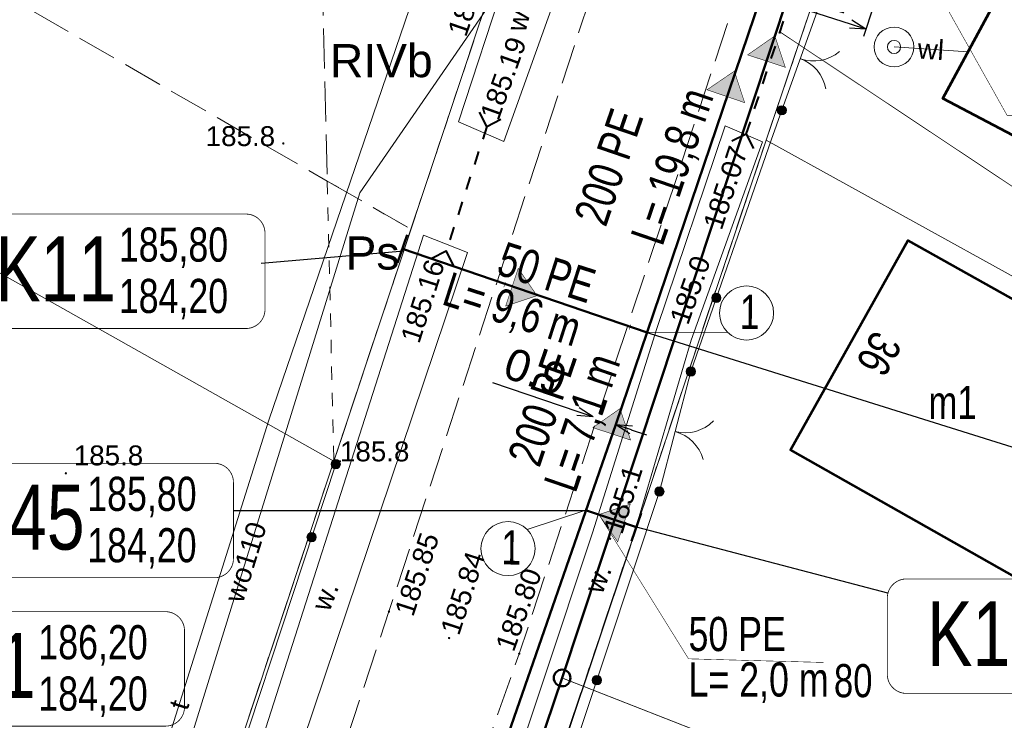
# Model space of a CAD drawing. Header units: metres. Extents: x 7482748 to 7484637, y 5684406 to 5687014.
# Tile 115 of 180: x 7483410 to 7483447, y 5686184 to 5686211. Entities that reach past the tile are written whole.
import ezdxf
from ezdxf.enums import TextEntityAlignment as Align
from ezdxf.lldxf.tags import DXFTag

# ---------------------------------------------------------------- set-up
doc = ezdxf.new("R2010")
doc.units = ezdxf.units.M
doc.header["$MEASUREMENT"] = 0
for name, pattern in [('KTJZ01_500', [2, 1.5, -0.5]), ('l217_500', [2, 1.5, -0.5]), ('l218_500', [1, 0.5, -0.5])]:
    doc.linetypes.add(name, pattern=pattern)
for name, color, linetype, lineweight in [('.domiar', 250, 'Continuous', 9), ('.k deszczowa', 200, 'Continuous', 50), ('.ks tłoczny', 104, 'Continuous', 50), ('_Dzialki', 7, 'Continuous', 0), ('_Dzialki_opis', 7, 'Continuous', 0), ('_Kontury', 7, 'Continuous', 0), ('_Kontury_opis', 7, 'Continuous', 0), ('_Uzytki', 7, 'Continuous', 0), ('_Uzytki_opis', 7, 'Continuous', 0), ('BUIB05_01', 7, 'Continuous', 40), ('EGB_Adres', 7, 'Continuous', 0), ('EGB_Budynek', 7, 'Continuous', 0), ('EGB_Budynek_opis', 7, 'Continuous', 0), ('GES__SUUS13_P', 7, 'Continuous', 13), ('KTOK02', 7, 'KTOK02_500', 13), ('KTOK05_01', 7, 'Continuous', 13), ('RTPW01_P', 7, 'Continuous', 0), ('RTPW02_P', 7, 'Continuous', 0)]:
    doc.layers.add(name, color=color, linetype=linetype, lineweight=lineweight)
doc.layers.add('GES__SUPT_pL', color=7, linetype='Continuous', lineweight=13, true_color=0xff9100)
doc.layers.add('GES__SUPW_01_pL', color=5, linetype='Continuous', lineweight=13, true_color=0x0000ff)
doc.layers.add('GES__SUPT_pT', color=7, linetype='Continuous', lineweight=13, true_color=0xff9100, transparency=0.25)
doc.layers.add('GES__SUPW_01_pT', color=5, linetype='Continuous', lineweight=13, true_color=0x0000ff, transparency=0.25)
doc.layers.add('IS_kanalizacja_sanitarna', color=7, linetype='SOLID', true_color=0x000000)
doc.layers.add('IS_Opisy_działek_Net', color=7, linetype='SOLID', true_color=0x000000)
doc.layers.add('IS_Węzeł_sieci_kanalizacyjnej_-_opisy', color=7, linetype='Continuous')
for name, color, linetype, lineweight, transparency in [('KTJZ01_O', 7, 'KTJZ01_500', 13, 0.5), ('PTRW02_O', 7, 'Continuous', 13, 0.5), ('PTRW02_T', 7, 'Continuous', 13, 0.25), ('RTPW01_G', 7, 'Continuous', 13, 0.25), ('RTPW02_G', 7, 'Continuous', 13, 0.25)]:
    doc.layers.add(name, color=color, linetype=linetype, lineweight=lineweight, transparency=transparency)
doc.styles.get("Standard").update_dxf_attribs({"font": 'simplex.shx', "width": 0.75})
doc.styles.add('STYL_ARIAL', font='simplex.shx', dxfattribs={"width": 0.75, "oblique": 0.1})
doc.styles.add('Style-Arial', font='arial.ttf')
doc.linetypes.add('KTOK02_500', pattern='A,0.5,[117,IS_LineDef.shx,S=0.01,R=0,X=0,Y=0],0.5', length=1)
tags = doc.linetypes.add('SOLID', pattern=[10, 10, 0]).pattern_tags.tags
tags[6:7] = [DXFTag(74, 4), DXFTag(75, 0), DXFTag(340, '0'), DXFTag(46, 0.0), DXFTag(50, 0.0), DXFTag(44, 0.0), DXFTag(45, 0.0)]
tags[4:5] = [DXFTag(74, 4), DXFTag(75, 0), DXFTag(340, '0'), DXFTag(46, 0.0), DXFTag(50, 0.0), DXFTag(44, 0.0), DXFTag(45, 0.0)]
doc.dimstyles.get("Standard").update_dxf_attribs({"dimtxt": 0.18, "dimasz": 0.18, "dimexe": 0.18, "dimexo": 0.0625, "dimgap": 0.09, "dimtad": 0, "dimtih": 1, "dimtoh": 1, "dimdec": 4, "dimzin": 0, "dimdsep": 46, "dimtxsty": 'Standard', "dimcen": 0.09, "dimadec": 0, "dimazin": 0, "dimtfac": 1, "dimtdec": 4, "dimtofl": 0, "dimtmove": 0, "dimatfit": 3, "dimfxl": 0, "dimtolj": 1, "dimtzin": 0, "dimarcsym": 0})

# ---------------------------------------------------------------- blocks, each defined once
blk = doc.blocks.new('SUUS13')
at = {"layer": 'GES__SUUS13_P', "linetype": 'Continuous', "lineweight": 13}
for radius in [0.75, 0.25]:
    blk.add_circle((0, 0), radius, dxfattribs=at)
blk = doc.blocks.new('RTPW01')
at = {"layer": 'RTPW01_P', "linetype": 'Continuous', "lineweight": 0}
h = blk.add_hatch(color=256, dxfattribs=at)
edge = h.paths.add_edge_path()
edge.add_arc((0, 0), 0.045, 0, 360)
blk = doc.blocks.new('RTPW01_2')
at = {"layer": 'RTPW01_P', "linetype": 'Continuous', "lineweight": 0}
h = blk.add_hatch(color=256, dxfattribs=at)
edge = h.paths.add_edge_path()
edge.add_arc((0, 0), 0.045, 0, 360)
blk = doc.blocks.new('RTPW01_3')
at = {"layer": 'RTPW02_P', "linetype": 'Continuous', "lineweight": 0}
h = blk.add_hatch(color=256, dxfattribs=at)
edge = h.paths.add_edge_path()
edge.add_arc((0, 0), 0.045, 0, 360)
blk = doc.blocks.new('TerminatorOpen_0.5')
at = {"color": 0, "linetype": 'ByBlock', "lineweight": -2}
for q in [(-1, 0.25), (-1, 0), (-1, -0.25)]:
    blk.add_line((0, 0), q, dxfattribs=at)
blk = doc.blocks.new('*D567')
at = {"layer": '.domiar', "color": 0, "linetype": 'Continuous', "lineweight": -2, "transparency": 16777216}
for p, q in [((7483430.618, 5686195.935), (7483427.4, 5686197.025)), ((7483432.621, 5686195.256), (7483433.199, 5686195.06))]:
    blk.add_line(p, q, dxfattribs=at)
at = {"layer": 'Defpoints', "color": 0, "linetype": 'Continuous', "transparency": 16777216}
for p in [(7483431.196, 5686195.739), (7483431.196, 5686195.739), (7483432.044, 5686195.452)]:
    blk.add_point(p, dxfattribs=at)
at = {"layer": '.domiar', "color": 0, "linetype": 'Continuous', "lineweight": -2, "transparency": 16777216, "xscale": 0.61, "yscale": 0.61, "zscale": 0.61}
for p, rotation in [((7483431.196, 5686195.739), 341.2823238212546), ((7483432.044, 5686195.452), 161.2823238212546)]:
    blk.add_blockref('TerminatorOpen_0.5', p, dxfattribs=dict(at, rotation=rotation))
at = {"layer": '.domiar', "color": 0, "linetype": 'Continuous', "transparency": 16777216, "insert": (7483429.013, 5686197.442), "char_height": 1.2, "attachment_point": 5, "rotation": 341.2823, "style": 'Style-Arial'}
blk.add_mtext('\\A1;0.9', dxfattribs=at)
blk = doc.blocks.new('*D580')
at = {"layer": '.domiar', "color": 0, "linetype": 'Continuous', "lineweight": -2, "transparency": 16777216}
for p, q in [((7483437.847, 5686212.5), (7483437.477, 5686211.345)), ((7483440.909, 5686210.561), (7483438.15, 5686211.445)), ((7483441.769, 5686211.244), (7483441.399, 5686210.09))]:
    blk.add_line(p, q, dxfattribs=at)
at = {"layer": 'Defpoints', "color": 0, "linetype": 'Continuous', "transparency": 16777216}
for p in [(7483437.938, 5686212.785), (7483437.569, 5686211.631), (7483441.86, 5686211.53)]:
    blk.add_point(p, dxfattribs=at)
at = {"layer": '.domiar', "color": 0, "linetype": 'Continuous', "lineweight": -2, "transparency": 16777216, "xscale": 0.61, "yscale": 0.61, "zscale": 0.61}
for p, rotation in [((7483437.569, 5686211.631), 162.2488711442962), ((7483441.49, 5686210.375), 342.2488711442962)]:
    blk.add_blockref('TerminatorOpen_0.5', p, dxfattribs=dict(at, rotation=rotation))
at = {"layer": '.domiar', "color": 0, "linetype": 'Continuous', "transparency": 16777216, "insert": (7483439.805, 5686211.863), "char_height": 1.2, "attachment_point": 5, "rotation": 342.2489, "style": 'Style-Arial'}
blk.add_mtext('\\A1;4.1', dxfattribs=at)

msp = doc.modelspace()

# ---------------------------------------------------------------- hatches: boundary and pattern name
at = {"layer": 'IS_kanalizacja_sanitarna', "linetype": 'Continuous', "ltscale": 0.01}
for points in [[(7483438.04981, 5686210.11641), (7483437.02331, 5686209.40312), (7483438.44715, 5686208.93125)], [(7483436.52201, 5686208.78852), (7483435.48876, 5686208.08502), (7483436.90806, 5686207.59962)], [(7483429.07018, 5686200.31255), (7483428.36108, 5686201.34196), (7483427.8834, 5686199.92005)], [(7483432.20309, 5686196.04952), (7483431.1782, 5686195.33392), (7483432.6031, 5686194.86525)], [(7483431.40648, 5686192.05192), (7483432.11599, 5686191.02279), (7483432.5931, 5686192.44489)]]:
    msp.add_hatch(color=256, dxfattribs=at).paths.add_polyline_path(points)
at = {"layer": 'KTOK05_01', "linetype": 'Continuous', "lineweight": 13}
h = msp.add_hatch(color=256, dxfattribs=at)
edge = h.paths.add_edge_path()
edge.add_arc((7483438.31, 5686207.31), 0.175, 0, 360)
h = msp.add_hatch(color=256, dxfattribs=at)
edge = h.paths.add_edge_path()
edge.add_arc((7483435.84386, 5686200.22707), 0.175, 0, 360)
h = msp.add_hatch(color=256, dxfattribs=at)
edge = h.paths.add_edge_path()
edge.add_arc((7483434.88, 5686197.45), 0.175, 0, 360)
h = msp.add_hatch(color=256, dxfattribs=at)
edge = h.paths.add_edge_path()
edge.add_arc((7483421.47, 5686193.95), 0.175, 0, 360)
h = msp.add_hatch(color=256, dxfattribs=at)
edge = h.paths.add_edge_path()
edge.add_arc((7483433.69, 5686192.92), 0.175, 0, 360)
h = msp.add_hatch(color=256, dxfattribs=at)
edge = h.paths.add_edge_path()
edge.add_arc((7483420.56291, 5686191.20305), 0.175, 0, 360)
h = msp.add_hatch(color=256, dxfattribs=at)
edge = h.paths.add_edge_path()
edge.add_arc((7483431.32743, 5686185.80183), 0.175, 0, 360)

# ---------------------------------------------------------------- linework, layer by layer
at = {"layer": '.domiar', "linetype": 'Continuous'}
for points in [[(7483436.25415, 5686198.93927), (7483433.22334, 5686198.91772)], [(7483428.70214, 5686191.48535), (7483430.91948, 5686192.21572)]]:
    msp.add_lwpolyline(points, dxfattribs=at)
for centre in [(7483436.98, 5686199.65769), (7483427.97629, 5686190.76693)]:
    msp.add_circle(centre, 1.02127, dxfattribs=at)
at = {"layer": '.k deszczowa', "linetype": 'Continuous'}
for points in [[(7483445.76597, 5686233.40003), (7483430.01907, 5686185.88442)], [(7483430.01907, 5686185.88442), (7483413.98427, 5686138.46422)]]:
    msp.add_lwpolyline(points, dxfattribs=at)
msp.add_ellipse((7483430.01907, 5686185.88401), major_axis=(0.315, 0), ratio=1, dxfattribs=at)
at = {"layer": '.ks tłoczny', "color": 111, "linetype": 'Continuous', "true_color": 0x70ffb8}
for points in [[(7483539.01604, 5686517.01603), (7483532.57298, 5686498.14781), (7483528.59305, 5686485.74461), (7483524.06285, 5686471.15079), (7483517.4639, 5686451.301), (7483517.4639, 5686451.301), (7483513.19053, 5686438.59386), (7483506.80338, 5686419.9052), (7483503.67491, 5686410.75136), (7483489.19771, 5686367.92381), (7483488.55879, 5686366.36971), (7483487.69105, 5686359.59365), (7483481.55397, 5686341.5735), (7483479.339, 5686335.06975), (7483478.08149, 5686331.37736), (7483471.44464, 5686310.91538), (7483469.74193, 5686304.9671), (7483455.28388, 5686263.28755), (7483450.42845, 5686249.12706), (7483447.14669, 5686239.55607), (7483444.38858, 5686231.83101), (7483432.0435, 5686195.45156)], [(7483423.99009, 5686202.08449), (7483433.22334, 5686198.91772)], [(7483432.0435, 5686195.45156), (7483432.0435, 5686195.45156), (7483418.64391, 5686156.87675), (7483418.64391, 5686156.87675)]]:
    msp.add_lwpolyline(points, dxfattribs=at)
at = {"layer": '.ks tłoczny', "linetype": 'Continuous'}
for points in [[(7483424.16606, 5686202.60388), (7483423.80295, 5686201.54753)], [(7483430.93975, 5686192.20892), (7483432.82128, 5686191.57767)], [(7483433.00583, 5686192.10484), (7483432.64271, 5686191.04849)]]:
    msp.add_lwpolyline(points, dxfattribs=at)
at = {"layer": '_Dzialki', "color": 96, "linetype": 'Continuous', "true_color": 0x008000, "flags": 128}
for points in [[(7483437.72, 5686206.18), (7483442.07, 5686219.01)], [(7483427.57, 5686212.61), (7483421.4, 5686194.07)], [(7483421.4, 5686194.07), (7483392.27, 5686210.46)], [(7483430.13, 5686183.54), (7483437.72, 5686206.18)], [(7483437.72, 5686206.18), (7483464.79, 5686191.24)], [(7483421.4, 5686194.07), (7483405.4, 5686145.95)]]:
    msp.add_lwpolyline(points, dxfattribs=at)
at = {"layer": '_Kontury', "color": 96, "linetype": 'l217_500', "true_color": 0x008000, "flags": 128}
for points in [[(7483442.07, 5686219.01), (7483437.72, 5686206.18)], [(7483399.67, 5686217.03), (7483421.15, 5686204.64)], [(7483420.86, 5686216.39), (7483421.15, 5686204.64)], [(7483424.31, 5686202.82), (7483427.57, 5686212.61)], [(7483437.72, 5686206.18), (7483430.13, 5686183.54)], [(7483421.15, 5686204.64), (7483424.31, 5686202.82)], [(7483421.4, 5686194.07), (7483424.31, 5686202.82)], [(7483413.1, 5686169.11), (7483421.4, 5686194.07)]]:
    msp.add_lwpolyline(points, dxfattribs=at)
at = {"layer": '_Uzytki', "color": 96, "linetype": 'l218_500', "true_color": 0x008000, "flags": 128}
for points in [[(7483442.07, 5686219.01), (7483437.72, 5686206.18)], [(7483420.86, 5686216.39), (7483421.15, 5686204.64)], [(7483424.31, 5686202.82), (7483427.57, 5686212.61)], [(7483437.72, 5686206.18), (7483430.13, 5686183.54)], [(7483421.15, 5686204.64), (7483424.31, 5686202.82)], [(7483421.15, 5686204.64), (7483421.4, 5686194.07)], [(7483421.4, 5686194.07), (7483424.31, 5686202.82)], [(7483413.1, 5686169.11), (7483421.4, 5686194.07)]]:
    msp.add_lwpolyline(points, dxfattribs=at)
at = {"layer": 'BUIB05_01', "linetype": 'Continuous', "lineweight": 40}
for p, q in [((7483438.22, 5686210.21), (7483438.38, 5686210.68)), ((7483437.91, 5686209.26), (7483438.07, 5686209.73)), ((7483437.6, 5686208.31), (7483437.75, 5686208.78)), ((7483437.28, 5686207.36), (7483437.44, 5686207.83)), ((7483427.17, 5686206.7), (7483426.9, 5686207.24)), ((7483427.17, 5686206.7), (7483427.71, 5686206.97)), ((7483436.97, 5686206.41), (7483437.13, 5686206.88)), ((7483427.17, 5686206.7), (7483427.02, 5686206.22)), ((7483436.97, 5686206.41), (7483436.43, 5686206.14)), ((7483436.97, 5686206.41), (7483437.24, 5686205.87)), ((7483426.86, 5686205.75), (7483426.71, 5686205.27)), ((7483426.55, 5686204.8), (7483426.4, 5686204.32)), ((7483426.24, 5686203.85), (7483426.09, 5686203.37)), ((7483425.93, 5686202.9), (7483425.78, 5686202.42)), ((7483425.64, 5686201.99), (7483425.1, 5686201.72)), ((7483425.64, 5686201.99), (7483425.91, 5686201.45))]:
    msp.add_line(p, q, dxfattribs=at)
at = {"layer": 'EGB_Budynek', "color": 7, "linetype": 'Continuous', "lineweight": 53, "flags": 128}
for points in [[(7483456.18, 5686211.6), (7483452.07, 5686203.72), (7483444.39, 5686207.75), (7483448.63, 5686215.6), (7483456.18, 5686211.6)], [(7483452.31, 5686197.22), (7483449.73, 5686192.6), (7483447.87, 5686189.27), (7483438.64, 5686194.49), (7483443.07, 5686202.39), (7483452.31, 5686197.22)]]:
    msp.add_lwpolyline(points, dxfattribs=at)
at = {"layer": 'GES__SUPT_pL', "linetype": 'Continuous', "lineweight": 13, "flags": 128}
msp.add_lwpolyline([(7483424.93, 5686213.15), (7483418.94, 5686195.61), (7483406.87, 5686157.38), (7483403, 5686146.66)], dxfattribs=at)
at = {"layer": 'GES__SUPW_01_pL', "linetype": 'Continuous', "lineweight": 13}
msp.add_line((7483442.55, 5686209.7), (7483445.35, 5686209.52), dxfattribs=at)
at = {"layer": 'GES__SUPW_01_pL', "linetype": 'Continuous', "lineweight": 13, "flags": 128}
msp.add_lwpolyline([(7483395.39, 5686120.14), (7483395.39, 5686124.09), (7483399.02, 5686140.13), (7483412.11, 5686171.05), (7483422.38, 5686204.19), (7483427.92, 5686212.24), (7483440.69, 5686248.23)], dxfattribs=at)
at = {"layer": 'IS_kanalizacja_sanitarna', "linetype": 'Continuous', "ltscale": 0.01, "const_width": 0.02}
for points in [[(7483438.04981, 5686210.11641), (7483437.02331, 5686209.40312), (7483438.44715, 5686208.93125), (7483438.04981, 5686210.11641)], [(7483436.52201, 5686208.78852), (7483435.48876, 5686208.08502), (7483436.90806, 5686207.59962), (7483436.52201, 5686208.78852)], [(7483429.07018, 5686200.31255), (7483428.36108, 5686201.34196), (7483427.8834, 5686199.92005), (7483429.07018, 5686200.31255)], [(7483427.81411, 5686200.62903), (7483427.8778, 5686200.81861)], [(7483432.5538, 5686199.03674), (7483432.61749, 5686199.22633)], [(7483432.20309, 5686196.04952), (7483431.1782, 5686195.33392), (7483432.6031, 5686194.86525), (7483432.20309, 5686196.04952)], [(7483431.40648, 5686192.05192), (7483432.11599, 5686191.02279), (7483432.5931, 5686192.44489), (7483431.40648, 5686192.05192)]]:
    msp.add_lwpolyline(points, dxfattribs=at)
at = {"layer": 'IS_Opisy_działek_Net', "linetype": 'Continuous', "ltscale": 0.01, "const_width": 0.02}
for points in [[(7483441.1868, 5686217.15796), (7483446.818, 5686207.12036), (7483454.508, 5686207.12036)], [(7483431.4071, 5686192.05212), (7483434.79021, 5686186.60702), (7483439.89618, 5686186.47022)]]:
    msp.add_lwpolyline(points, dxfattribs=at)
at = {"layer": 'IS_Węzeł_sieci_kanalizacyjnej_-_opisy', "color": 200, "linetype": 'SOLID', "ltscale": 0.01, "const_width": 0.03}
for points in [[(7483438.2567, 5686210.26018), (7483457.83174, 5686197.246), (7483468.45892, 5686197.14729)], [(7483456.09226, 5686175.67189), (7483430.01907, 5686185.88401)]]:
    msp.add_lwpolyline(points, dxfattribs=at)
at = {"layer": 'IS_Węzeł_sieci_kanalizacyjnej_-_opisy', "color": 18, "linetype": 'SOLID', "ltscale": 0.01, "true_color": 0x000000, "const_width": 0.03}
for points in [[(7483407.82911, 5686199.07415), (7483418.07911, 5686199.07415, 0.414214), (7483418.79911, 5686199.79415), (7483418.79911, 5686202.67415, 0.414214), (7483418.07911, 5686203.39415), (7483407.82911, 5686203.39415, 0.414214), (7483407.10911, 5686202.67415), (7483407.10911, 5686199.79415, 0.414214), (7483407.82911, 5686199.07415)], [(7483405.69775, 5686189.667), (7483416.88775, 5686189.667, 0.414214), (7483417.60775, 5686190.387), (7483417.60775, 5686193.267, 0.414214), (7483416.88775, 5686193.987), (7483405.69775, 5686193.987, 0.414214), (7483404.97775, 5686193.267), (7483404.97775, 5686190.387, 0.414214), (7483405.69775, 5686189.667)], [(7483443.01627, 5686185.30185), (7483453.26627, 5686185.30185, 0.414214), (7483453.98627, 5686186.02185), (7483453.98627, 5686188.90185, 0.414214), (7483453.26627, 5686189.62185), (7483443.01627, 5686189.62185, 0.414214), (7483442.29627, 5686188.90185), (7483442.29627, 5686186.02185, 0.414214), (7483443.01627, 5686185.30185)], [(7483401.02078, 5686184.06645), (7483415.04078, 5686184.06645, 0.414214), (7483415.76078, 5686184.78645), (7483415.76078, 5686187.66645, 0.414214), (7483415.04078, 5686188.38645), (7483401.02078, 5686188.38645, 0.414214), (7483400.30078, 5686187.66645), (7483400.30078, 5686184.78645, 0.414214), (7483401.02078, 5686184.06645)]]:
    msp.add_lwpolyline(points, format="xyb", dxfattribs=at)
at = {"layer": 'IS_Węzeł_sieci_kanalizacyjnej_-_opisy', "color": 18, "linetype": 'SOLID', "ltscale": 0.01, "true_color": 0x000000}
for points in [[(7483418.65876, 5686201.54355), (7483424.03841, 5686202.00295)], [(7483448.29505, 5686194.1881), (7483433.154, 5686198.9406)], [(7483417.60775, 5686192.2085), (7483430.93975, 5686192.2085)], [(7483442.31985, 5686189.08461), (7483432.82128, 5686191.57725)]]:
    msp.add_lwpolyline(points, dxfattribs=at)
at = {"layer": 'KTJZ01_O', "linetype": 'KTJZ01_500', "lineweight": 13, "flags": 128}
for points in [[(7483197.91, 5685647.78), (7483191.3, 5685645.21), (7483187.04, 5685652.01), (7483182.78, 5685658.81), (7483173.01, 5685674.4), (7483160.42, 5685696.27), (7483153.69, 5685714.72), (7483149.66, 5685738.88), (7483150.14, 5685742.97), (7483152.18, 5685766.74), (7483152.64, 5685773.87), (7483156.88, 5685789.66), (7483160.03, 5685797.82), (7483165.63, 5685808.56), (7483171.47, 5685814.85), (7483176.12, 5685820.16), (7483191.38, 5685837.95), (7483216.44, 5685866.07), (7483238.67, 5685890.6), (7483242.86, 5685894.87), (7483263.91, 5685918.34), (7483290.28, 5685947.07), (7483315.51, 5685974.43), (7483346.16, 5686007.45), (7483367.58, 5686031.19), (7483372.66, 5686037.59), (7483378.07, 5686044.41), (7483383.78, 5686055), (7483386.81, 5686063.17), (7483391.06, 5686075.79), (7483392.94, 5686081.53), (7483394.38, 5686081.91), (7483397.17, 5686082.85), (7483401.23, 5686082.98), (7483404.7, 5686083), (7483407.11, 5686083.92), (7483410.43, 5686086.41), (7483412.08, 5686088.69), (7483412.96, 5686091.17), (7483413.79, 5686094.46), (7483412.71, 5686099.4), (7483411.05, 5686100.85), (7483407.94, 5686103.18), (7483405.29, 5686104.69), (7483403.35, 5686106.28), (7483402.57, 5686107.54), (7483401.86, 5686108.47), (7483403.54, 5686113.11), (7483404.07, 5686113.93), (7483409.52, 5686129.91), (7483416.09, 5686150.36), (7483420.49, 5686164.15), (7483421.47, 5686167.05), (7483423.62, 5686173.38), (7483428.4, 5686186.8), (7483437.81, 5686215.26), (7483441.02, 5686225.03), (7483450.09, 5686253.79), (7483453.73, 5686263.28), (7483459.39, 5686280.61), (7483466.44, 5686301.37), (7483471.25, 5686316.24), (7483473.9, 5686323.17), (7483478.13, 5686336.85), (7483485.37, 5686356.93), (7483492.13, 5686378.36), (7483498.67, 5686398.43), (7483502.19, 5686408.5), (7483505.2, 5686417.38), (7483513.05, 5686441.11), (7483516.25, 5686450.23), (7483530.52, 5686493.07), (7483533.34, 5686501.51), (7483543.47, 5686531.52), (7483557.14, 5686572.33), (7483559.91, 5686580.46), (7483570.16, 5686610.95), (7483575.71, 5686628.68), (7483581.26, 5686643.91), (7483583.2, 5686649.41), (7483591.35, 5686674.28), (7483597.45, 5686691.67), (7483602.2, 5686705.71), (7483616.93, 5686750.38), (7483619.53, 5686757.95), (7483621.36, 5686763.29), (7483634.9, 5686799.43), (7483640.84, 5686811.96)], [(7483613.29, 5686753.85), (7483610.52, 5686745.34), (7483597.42, 5686707.23), (7483592.84, 5686693.63), (7483586.65, 5686674.57), (7483578.94, 5686652.57), (7483576.44, 5686645.6), (7483570.92, 5686629.39), (7483565.29, 5686612), (7483555.03, 5686581.98), (7483552.34, 5686573.92), (7483538.5, 5686532.62), (7483528.43, 5686502.82), (7483525.69, 5686494.44), (7483511.5, 5686452.13), (7483508.06, 5686441.86), (7483500.41, 5686418.93), (7483497.52, 5686410.47), (7483493.78, 5686400.09), (7483487.22, 5686379.91), (7483478.75, 5686354.53), (7483473.28, 5686338.58), (7483466.59, 5686318.01), (7483461.2, 5686301.98), (7483454.76, 5686282.03), (7483448.77, 5686264.59), (7483445.69, 5686255.08), (7483445.07, 5686253.25), (7483443.78, 5686249.4), (7483442.67, 5686246.12), (7483436.06, 5686226.36), (7483432.79, 5686216.79), (7483423.48, 5686188.39), (7483415.91, 5686165.55), (7483411.29, 5686151.94), (7483403.43, 5686128.74), (7483397.27, 5686110.49), (7483396.29, 5686107.6), (7483389.25, 5686086.41), (7483386.32, 5686077.5), (7483382.09, 5686064.87), (7483379.33, 5686057.56), (7483373.91, 5686047.4), (7483368.95, 5686041.13), (7483363.52, 5686034.43), (7483341.98, 5686010.31), (7483311.83, 5685977.83), (7483286.59, 5685950.4), (7483260.12, 5685921.63), (7483238.78, 5685898.43), (7483234.43, 5685893.44), (7483212.81, 5685869.61), (7483187.54, 5685841.24), (7483162.41, 5685812.7), (7483151.44, 5685800.65), (7483147.59, 5685795.21)]]:
    msp.add_lwpolyline(points, dxfattribs=at)
at = {"layer": 'KTOK02', "linetype": 'Continuous', "lineweight": 13}
for p, q in [((7483439.71, 5686211.21), (7483438.31, 5686207.31)), ((7483434.88, 5686197.45), (7483433.69, 5686192.92))]:
    msp.add_line(p, q, dxfattribs=at)
for centre, start, end in [((7483439.52, 5686210.67), 250.25, 310.25), ((7483438.5, 5686207.85), 10.25, 70.25), ((7483434.67, 5686196.64), 255.28, 315.28), ((7483433.9, 5686193.73), 15.28, 75.28)]:
    msp.add_arc(centre, 1.5, start, end, dxfattribs=at)
at = {"layer": 'KTOK05_01', "linetype": 'Continuous', "lineweight": 13, "flags": 128}
for points in [[(7483438.31, 5686207.31), (7483437.91, 5686206.18), (7483434.88, 5686197.45)], [(7483415.22, 5686178.18), (7483416.17, 5686177.9), (7483421.47, 5686193.95)], [(7483433.69, 5686192.92), (7483426.71, 5686171.89), (7483444.8, 5686162), (7483453.5, 5686157.24)]]:
    msp.add_lwpolyline(points, dxfattribs=at)
at = {"layer": 'KTOK05_01', "linetype": 'Continuous', "lineweight": 13}
for centre in [(7483438.31, 5686207.31), (7483435.84, 5686200.23), (7483434.88, 5686197.45), (7483421.47, 5686193.95), (7483433.69, 5686192.92), (7483420.56, 5686191.2), (7483431.33, 5686185.8)]:
    msp.add_circle(centre, 0.175, dxfattribs=at)
at = {"layer": 'PTRW02_O', "linetype": 'Continuous', "lineweight": 13, "flags": 128}
for points in [[(7483426.11, 5686206.88), (7483427.82, 5686206.13), (7483429.73, 5686211.47), (7483427.88, 5686212.3), (7483426.11, 5686206.88)], [(7483436.18, 5686206.72), (7483437.58, 5686206.12), (7483434.89, 5686198.63), (7483432.58, 5686190.78), (7483428.92, 5686179.88), (7483427.63, 5686176.14), (7483425.8, 5686170.82), (7483425.33, 5686170.99), (7483424.24, 5686171.31), (7483426.3, 5686176.54), (7483427.48, 5686180.28), (7483431.17, 5686191.36), (7483433.59, 5686199.07), (7483436.18, 5686206.72)], [(7483424.78, 5686202.6), (7483426.44, 5686201.94), (7483418.57, 5686178.56), (7483417.22, 5686178.97), (7483424.78, 5686202.6)]]:
    msp.add_lwpolyline(points, close=True, dxfattribs=at)

# ---------------------------------------------------------------- block references
at = {"layer": 'GES__SUUS13_P', "linetype": 'Continuous', "lineweight": 13}
msp.add_blockref('SUUS13', (7483442.55, 5686209.7), dxfattribs=at)
at = {"layer": 'RTPW01_P', "linetype": 'Continuous', "lineweight": 0}
for name, p in [('RTPW01_2', (7483419.49, 5686206.06)), ('RTPW01_2', (7483434.33, 5686198.92)), ('RTPW01', (7483421.63, 5686194.06)), ('RTPW01', (7483411.28, 5686193.61)), ('RTPW01_2', (7483431.83, 5686191.14))]:
    msp.add_blockref(name, p, dxfattribs=at)
at = {"layer": 'RTPW02_P', "linetype": 'Continuous', "lineweight": 0}
for p in [(7483427.17, 5686206.7), (7483436.97, 5686206.41), (7483425.64, 5686201.99), (7483423.48, 5686188.39), (7483425.75, 5686187.39), (7483428.4, 5686186.8)]:
    msp.add_blockref('RTPW01_3', p, dxfattribs=at)

# ---------------------------------------------------------------- texts
at = {"layer": '_Dzialki_opis', "color": 96, "true_color": 0x008000, "insert": (7483440.28, 5686185.14), "char_height": 1.25, "attachment_point": 7, "line_spacing_factor": 0.6, "style": 'STYL_ARIAL'}
msp.add_mtext('\\fArial|b0|i0|c238238|p39;80', dxfattribs=at)
at = {"layer": '_Kontury_opis', "color": 96, "linetype": 'Continuous', "lineweight": 13, "true_color": 0x008000, "style": 'Style-Arial'}
msp.add_text('RIVb', height=1.25, dxfattribs=at).set_placement((7483421.25, 5686208.56))
at = {"layer": '_Uzytki_opis', "color": 96, "linetype": 'Continuous', "lineweight": 13, "true_color": 0x008000, "style": 'Style-Arial'}
msp.add_text('Ps', height=1.25, dxfattribs=at).set_placement((7483421.84, 5686201.3))
at = {"layer": 'EGB_Adres', "insert": (7483442.89, 5686198.45), "char_height": 1.25, "attachment_point": 1, "rotation": 240.610989, "line_spacing_factor": 0.6, "style": 'STYL_ARIAL'}
msp.add_mtext('\\fArial|b0|i0|c238238|p39;36 ', dxfattribs=at)
at = {"layer": 'EGB_Budynek_opis', "color": 7, "insert": (7483443.85, 5686195.66), "char_height": 1.25, "attachment_point": 7, "line_spacing_factor": 0.6, "style": 'STYL_ARIAL'}
msp.add_mtext('\\fArial|b0|i0|c238238|p39;m1', dxfattribs=at)
at = {"layer": 'GES__SUPT_pT', "linetype": 'Continuous', "lineweight": 13, "style": 'Style-Arial'}
msp.add_text('t', height=0.75, rotation=72.48, dxfattribs=at).set_placement((7483415.55, 5686184.87), align=Align.MIDDLE_CENTER)
at = {"layer": 'GES__SUPW_01_pT', "linetype": 'Continuous', "lineweight": 13, "style": 'Style-Arial'}
for s, rotation, p in [('wl', 356.3, (7483443.94, 5686209.61)), ('wo110', 72.78, (7483418.06, 5686190.26))]:
    msp.add_text(s, height=0.75, rotation=rotation, dxfattribs=at).set_placement(p, align=Align.MIDDLE_CENTER)
at = {"layer": 'IS_Opisy_działek_Net', "linetype": 'Continuous', "ltscale": 0.01, "char_height": 1.2888}
for s, insert, attachment_point, rotation in [('\\fArial|b0|i0;', (7483436.30768, 5686209.52833), 7, 71.1), ('\\fArial|b0|i0;', (7483436.30768, 5686209.52833), 7, 71.1), ('\\fArial|b0|i0;', (7483437.09358, 5686208.88931), 1, 71.1), ('\\fArial|b0|i0;', (7483437.09358, 5686208.88931), 1, 71.1), ('\\fArial|b0|i0;L= 19,8 m', (7483432.58124, 5686202.55243), 1, 71.1), ('{\\fArial|b0|i0|c238|p34;200 PE}', (7483431.68208, 5686202.86028), 7, 71.1), ('{\\fArial|b0|i0|c238|p34;50 PE}', (7483430.9802, 5686200.00194), 9, 342.200413), ('\\fArial|b0|i0;L= 9,6 m', (7483430.85475, 5686199.61118), 3, 342.200413), ('{\\fArial|b0|i0|c238|p34;1}', (7483436.7316, 5686200.35024), 1, 359.404696), ('\\fArial|b0|i0;L= 7,1 m', (7483430.74797, 5686192.74353), 7, 71.1), ('{\\fArial|b0|i0|c238|p34;200 PE}', (7483429.17548, 5686193.7825), 7, 71.1), ('{\\fArial|b0|i0|c238|p34;1}', (7483427.72789, 5686191.45948), 1, 359.404696)]:
    msp.add_mtext(s, dxfattribs=dict(at, insert=insert, attachment_point=attachment_point, rotation=rotation))
for s, insert, attachment_point in [('\\fArial|b0|i0;', (7483419.601, 5686208.73867), 9), ('\\fArial|b0|i0;', (7483419.601, 5686208.32827), 3), ('\\fArial|b0|i0;', (7483411.901, 5686207.73867), 9), ('\\fArial|b0|i0;', (7483411.901, 5686207.73867), 9), ('\\fArial|b0|i0;', (7483420.8391, 5686196.6918), 9), ('\\fArial|b0|i0;', (7483420.8391, 5686196.2814), 3), ('\\fArial|b0|i0;', (7483411.7891, 5686195.6918), 9), ('\\fArial|b0|i0;', (7483411.7891, 5686195.6918), 9), ('{\\fArial|b0|i0|c238|p34;50 PE}', (7483434.79021, 5686186.88062), 7), ('\\fArial|b0|i0;L= 2,0 m', (7483434.79021, 5686186.47022), 1)]:
    msp.add_mtext(s, dxfattribs=dict(at, insert=insert, attachment_point=attachment_point))
at = {"layer": 'IS_Węzeł_sieci_kanalizacyjnej_-_opisy', "color": 18, "linetype": 'SOLID', "ltscale": 0.01, "true_color": 0x000000}
for s, insert, char_height, attachment_point in [('\\fArial|b0|i0;K11', (7483413.17911, 5686200.10255), 2.448, 9), ('\\fArial|b0|i0;185,80', (7483413.27911, 5686201.35775), 1.2888, 7), ('\\fArial|b0|i0;184,20', (7483413.27911, 5686200.94735), 1.2888, 1), ('\\fArial|b0|i0;W45', (7483411.98775, 5686190.6954), 2.448, 9), ('\\fArial|b0|i0;185,80', (7483412.08775, 5686191.9506), 1.2888, 7), ('\\fArial|b0|i0;184,20', (7483412.08775, 5686191.5402), 1.2888, 1), ('\\fArial|b0|i0;K12', (7483448.36627, 5686186.33025), 2.448, 9), ('\\fArial|b0|i0;W46.1', (7483410.14078, 5686185.09485), 2.448, 9), ('\\fArial|b0|i0;186,20', (7483410.24078, 5686186.35005), 1.2888, 7), ('\\fArial|b0|i0;184,20', (7483410.24078, 5686185.93965), 1.2888, 1)]:
    msp.add_mtext(s, dxfattribs=dict(at, insert=insert, char_height=char_height, attachment_point=attachment_point))
at = {"layer": 'PTRW02_T', "linetype": 'Continuous', "lineweight": 13, "style": 'Style-Arial'}
for rotation, p in [(75.54, (7483428.63, 5686210.22)), (68.71, (7483431.53, 5686189.01)), (69.17, (7483421.23, 5686188.35))]:
    msp.add_text('w.', height=0.75, rotation=rotation, dxfattribs=at).set_placement(p)
at = {"layer": 'RTPW01_G', "linetype": 'Continuous', "lineweight": 13, "style": 'Style-Arial'}
msp.add_text('186.0', height=0.75, rotation=70.99, dxfattribs=at).set_placement((7483427.24, 5686212.52), align=Align.RIGHT)
for p in [(7483416.56, 5686205.96), (7483411.58, 5686193.91), (7483421.63, 5686194.06)]:
    msp.add_text('185.8', height=0.75, dxfattribs=at).set_placement(p)
for s, rotation, p in [('185.0', 70.6, (7483434.77, 5686199.17)), ('185.1', 72.45, (7483432.28, 5686191.26))]:
    msp.add_text(s, height=0.75, rotation=rotation, dxfattribs=at).set_placement(p)
at = {"layer": 'RTPW02_G', "linetype": 'Continuous', "lineweight": 13, "style": 'Style-Arial'}
for s, rotation, p in [('185.19', 70.32, (7483427.61, 5686206.88)), ('185.07', 71.79, (7483436.04, 5686202.75)), ('185.16', 72.26, (7483424.62, 5686198.47)), ('185.85', 71.85, (7483424.39, 5686188.16)), ('185.84', 71.85, (7483426.12, 5686187.45)), ('185.80', 70.39, (7483428.19, 5686186.83))]:
    msp.add_text(s, height=0.75, rotation=rotation, dxfattribs=at).set_placement(p)

# ---------------------------------------------------------------- dimensions: what is measured, and where the dimension line sits
at = {"layer": '.domiar', "color": 7, "linetype": 'Continuous'}
for p1, p2, distance, picture, middle in [((7483441.86, 5686211.53), (7483437.93835, 5686212.78542), 1.21238, '*D580', (7483439.80468, 5686211.86254)), ((7483432.0435, 5686195.45156), (7483431.19573, 5686195.73881), 0, '*D567', (7483429.01326, 5686197.44194))]:
    dim = msp.add_aligned_dim(p1=p1, p2=p2, distance=distance, dimstyle='Standard', override={"dimtxt": 1.2, "dimasz": 0.61, "dimexe": 0.3, "dimexo": 0.3, "dimgap": 0.3, "dimtad": 1, "dimtih": 0, "dimtoh": 0, "dimdec": 1, "dimzin": 11, "dimdsep": 0, "dimtxsty": 'Style-Arial', "dimblk": 'TerminatorOpen_0.5', "dimadec": 4, "dimazin": 3, "dimtdec": 1, "dimatfit": 1, "dimldrblk": 'TerminatorOpen_0.5', "dimfrac": 2, "dimtzin": 11}, dxfattribs=at)
    dim.commit()
    dim.dimension.update_dxf_attribs({"geometry": picture, "text_midpoint": middle})

doc.saveas('drawing.dxf')
